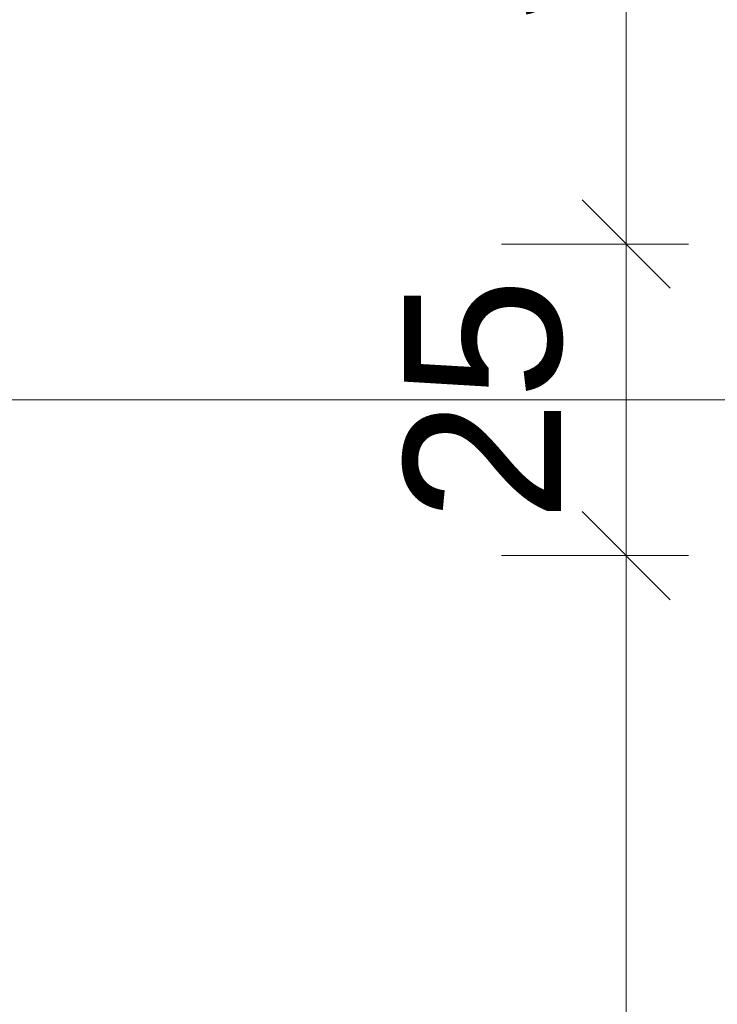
# Model space of a CAD drawing. Header units: metres. Extents: x -167 to 152, y -127 to 99.
# Tile 196 of 225: x 0.688 to 1.248, y -0.485 to 0.305. Entities that reach past the tile are written whole.
import ezdxf

# ---------------------------------------------------------------- set-up
doc = ezdxf.new("R2010")
doc.units = ezdxf.units.M
doc.header["$PDMODE"] = 1
doc.header["$PDSIZE"] = -2
doc.linetypes.add('Achsen 01', pattern=[5.291531, 3.175, -1.058062, 0.352704, -0.705764])
doc.layers.get('0').update_dxf_attribs({"lineweight": 25})
for name, color, linetype, lineweight in [('_GRU (2D)', 7, 'Continuous', 9), ('_OG 1 (2D)', 7, 'Continuous', 9), ('Bemaßung-Bemaßung', 7, 'Continuous', 9)]:
    doc.layers.add(name, color=color, linetype=linetype, lineweight=lineweight)
doc.layers.add('AV1-Achsen', color=1, linetype='Achsen 01', lineweight=18, true_color=0xff0000)
doc.layers.get('0').freeze()
doc.styles.add('Arial', font='arial.ttf')
doc.dimstyles.new('COE 50', dxfattribs={"dimtxt": 126.090495, "dimasz": 0.001414, "dimexe": 0.001, "dimexo": 0.01, "dimgap": 0.001, "dimtad": 1, "dimdec": 3, "dimtxsty": 'Arial', "dimblk": 'VW_SLASH-4', "dimblk1": 'VW_SLASH-4', "dimblk2": 'VW_SLASH-4', "dimcen": 0, "dimadec": 3, "dimazin": 0, "dimtfac": 0.8, "dimtdec": 3, "dimtix": 1, "dimtmove": 0, "dimatfit": 0, "dimldrblk": 'VW_SLASH-3', "dimfxl": 0.002, "dimfxlon": 1, "dimfrac": 2, "dimtolj": 1, "dimarcsym": 0})

# ---------------------------------------------------------------- blocks, each defined once
blk = doc.blocks.new('VW_SLASH-4')
at = {"color": 0, "linetype": 'ByBlock', "lineweight": -2, "transparency": 16777216}
blk.add_line((0, 0), (-1, 0), dxfattribs=at)
at = {"color": 0, "linetype": 'Continuous', "lineweight": 15, "transparency": 16777216, "flags": 128}
blk.add_lwpolyline([(0.5, 0.5), (-0.5, -0.5)], dxfattribs=at)
blk = doc.blocks.new('*D613')
at = {"layer": 'Bemaßung-Bemaßung', "color": 0, "linetype": 'Continuous', "lineweight": -2}
for p, q in [((1.075, -0.125), (1.225, -0.125)), ((1.175, -0.19569), (1.175, -5.40431)), ((1.075, -5.475), (1.225, -5.475))]:
    blk.add_line(p, q, dxfattribs=at)
at = {"layer": 'Defpoints', "color": 0}
for p in [(-0.125, -0.125), (-0.125, -5.475), (1.175, -5.475)]:
    blk.add_point(p, dxfattribs=at)
at = {"layer": 'Bemaßung-Bemaßung', "color": 0, "lineweight": -2, "xscale": 0.070693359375, "yscale": 0.070693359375, "zscale": 0.070693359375}
for p, rotation in [((1.175, -0.125), 90), ((1.175, -5.475), 270)]:
    blk.add_blockref('VW_SLASH-4', p, dxfattribs=dict(at, rotation=rotation))
at = {"layer": 'Bemaßung-Bemaßung', "color": 0, "insert": (1.04923, -2.8), "char_height": 0.12609, "attachment_point": 5, "rotation": 90, "style": 'Arial'}
blk.add_mtext('\\A1;5,35', dxfattribs=at)
blk = doc.blocks.new('VW_SLASH-3')
at = {"color": 0, "linetype": 'ByBlock', "lineweight": -2, "transparency": 16777216}
blk.add_line((0, 0), (-1, 0), dxfattribs=at)
at = {"color": 0, "linetype": 'Continuous', "lineweight": 15, "transparency": 16777216, "flags": 128}
blk.add_lwpolyline([(0.5, 0.5), (-0.5, -0.5)], dxfattribs=at)
blk = doc.blocks.new('*D614')
at = {"layer": 'Bemaßung-Bemaßung', "color": 0, "linetype": 'Continuous', "lineweight": -2}
for p, q in [((1.175, 0.19569), (1.175, 0.26639)), ((1.075, 0.125), (1.225, 0.125)), ((1.175, 0.125), (1.175, -0.125)), ((1.075, -0.125), (1.225, -0.125)), ((1.175, -0.19569), (1.175, -0.26639))]:
    blk.add_line(p, q, dxfattribs=at)
at = {"layer": 'Defpoints', "color": 0}
for p in [(-0.125, 0.125), (-0.125, -0.125), (1.175, -0.125)]:
    blk.add_point(p, dxfattribs=at)
at = {"layer": 'Bemaßung-Bemaßung', "color": 0, "lineweight": -2, "xscale": 0.070693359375, "yscale": 0.070693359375, "zscale": 0.070693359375}
for p, rotation in [((1.175, 0.125), 270), ((1.175, -0.125), 90)]:
    blk.add_blockref('VW_SLASH-4', p, dxfattribs=dict(at, rotation=rotation))
at = {"layer": 'Bemaßung-Bemaßung', "color": 0, "insert": (1.06062, 0), "char_height": 0.12609, "attachment_point": 5, "rotation": 90, "style": 'Arial'}
blk.add_mtext('\\A1;25', dxfattribs=at)
blk = doc.blocks.new('*D615')
at = {"layer": 'Bemaßung-Bemaßung', "color": 0, "linetype": 'Continuous', "lineweight": -2}
for p, q in [((1.075, 0.675), (1.225, 0.675)), ((1.175, 0.60431), (1.175, 0.19569)), ((1.075, 0.125), (1.225, 0.125))]:
    blk.add_line(p, q, dxfattribs=at)
at = {"layer": 'Defpoints', "color": 0}
for p in [(-0.075, 0.675), (-0.125, 0.125), (1.175, 0.125)]:
    blk.add_point(p, dxfattribs=at)
at = {"layer": 'Bemaßung-Bemaßung', "color": 0, "lineweight": -2, "xscale": 0.070693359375, "yscale": 0.070693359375, "zscale": 0.070693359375}
for p, rotation in [((1.175, 0.675), 90), ((1.175, 0.125), 270)]:
    blk.add_blockref('VW_SLASH-4', p, dxfattribs=dict(at, rotation=rotation))
at = {"layer": 'Bemaßung-Bemaßung', "color": 0, "insert": (1.06088, 0.4), "char_height": 0.12609, "attachment_point": 5, "rotation": 90, "style": 'Arial'}
blk.add_mtext('\\A1;55', dxfattribs=at)
blk = doc.blocks.new('Group-752')
at = {"layer": 'AV1-Achsen'}
blk.add_line((-43.28443, 0), (4.26557, 0), dxfattribs=at)
blk = doc.blocks.new('GRU (2D)')
at = {"layer": 'AV1-Achsen', "color": 7}
blk.add_blockref('Group-752', (0, 0), dxfattribs=at)
blk = doc.blocks.new('OG 1 (2D)')
at = {"layer": 'Bemaßung-Bemaßung', "linetype": 'Continuous'}
for base, p1, p2, text, picture, middle in [((1.175, 0.125), (-0.075, 0.675), (-0.125, 0.125), '55', '*D615', (1.06088, 0.4)), ((1.175, -0.125), (-0.125, 0.125), (-0.125, -0.125), '25', '*D614', (1.06062, 0)), ((1.175, -5.475), (-0.125, -0.125), (-0.125, -5.475), '5,35', '*D613', (1.04923, -2.8))]:
    dim = blk.add_linear_dim(base=base, p1=p1, p2=p2, angle=270, text=text, dimstyle='COE 50', override={"dimtxt": 0.12609, "dimasz": 0.070693, "dimexe": 0.05, "dimgap": 0.05, "dimpost": '<>', "dimtxsty": 'Arial', "dimtmove": 2, "dimfxl": 0.1}, dxfattribs=at)
    dim.commit()
    dim.dimension.update_dxf_attribs({"geometry": picture, "text_midpoint": middle})

msp = doc.modelspace()

# ---------------------------------------------------------------- block references
at = {"layer": '_OG 1 (2D)'}
msp.add_blockref('OG 1 (2D)', (0, 0), dxfattribs=at)

# ---------------------------------------------------------------- next in the draw order: block references
at = {"layer": '_GRU (2D)'}
msp.add_blockref('GRU (2D)', (0, 0), dxfattribs=at)

doc.saveas('drawing.dxf')
